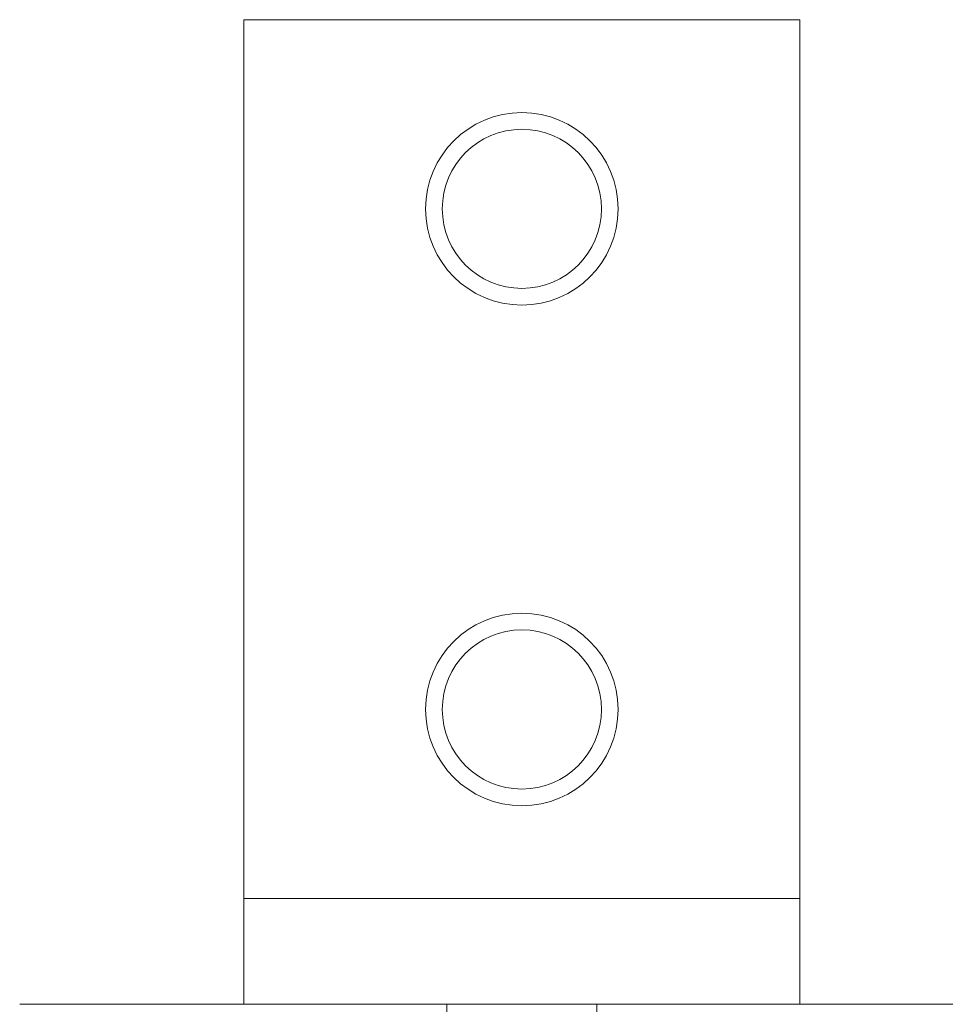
# Model space of a CAD drawing. Header units: millimetres. Extents: x 26 to 259, y 8 to 239.
# Tile 8 of 29: x 37 to 58, y 110 to 132. Entities that reach past the tile are written whole.
import ezdxf

# ---------------------------------------------------------------- set-up
doc = ezdxf.new("R2010")
doc.units = ezdxf.units.MM

msp = doc.modelspace()

# ---------------------------------------------------------------- linework, layer by layer
at = {"color": 7, "linetype": 'Continuous', "lineweight": 15}
for p, q in [((42.268, 112.256), (42.268, 132.006)), ((42.268, 132.006), (54.768, 132.006)), ((54.768, 112.256), (54.768, 132.006)), ((42.268, 112.256), (54.768, 112.256)), ((42.268, 109.881), (42.268, 112.256)), ((54.768, 109.881), (54.768, 112.256)), ((46.83, 109.881), (37.232, 109.881)), ((46.83, 106.604), (46.83, 109.881)), ((46.83, 109.881), (50.205, 109.881)), ((50.205, 109.881), (50.205, 106.604)), ((65.58, 109.881), (50.205, 109.881))]:
    msp.add_line(p, q, dxfattribs=at)
for centre, radius in [((48.518, 127.756), 2.163), ((48.518, 127.756), 1.788), ((48.518, 116.506), 2.163), ((48.518, 116.506), 1.788)]:
    msp.add_circle(centre, radius, dxfattribs=at)

doc.saveas('drawing.dxf')
